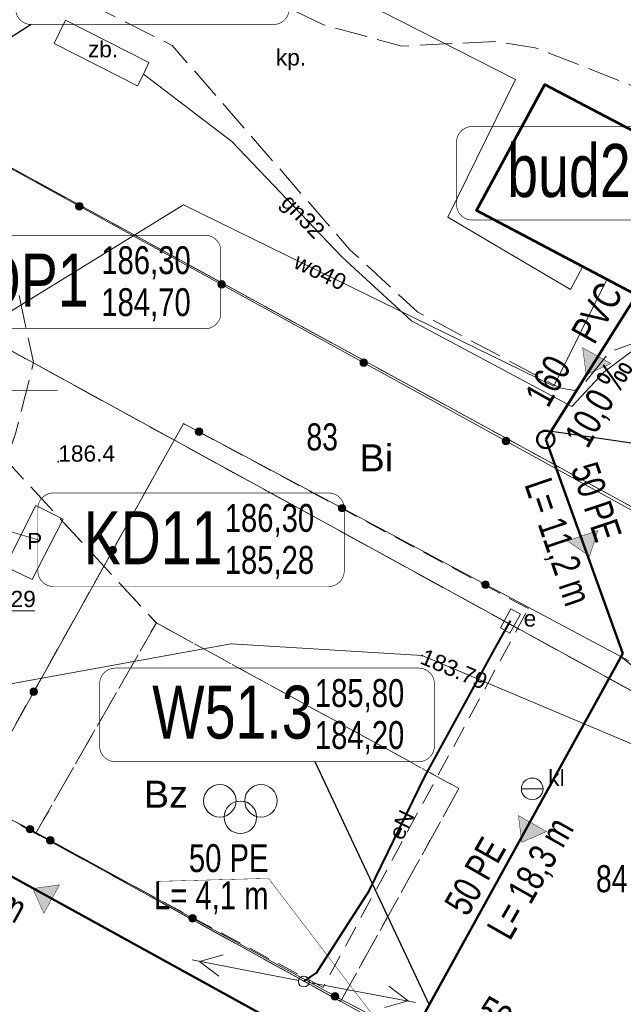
# Model space of a CAD drawing. Header units: metres. Extents: x 7482748 to 7484637, y 5684406 to 5687014.
# Tile 106 of 180: x 7483413 to 7483441, y 5686065 to 5686110. Entities that reach past the tile are written whole.
import ezdxf
from ezdxf.enums import TextEntityAlignment as Align
from ezdxf.lldxf.tags import DXFTag

# ---------------------------------------------------------------- set-up
doc = ezdxf.new("R2010")
doc.units = ezdxf.units.M
doc.header["$MEASUREMENT"] = 0
for name, pattern in [('BUBS04_500', [1.5, 1, -0.5]), ('KTJZ01_500', [2, 1.5, -0.5]), ('l217_500', [2, 1.5, -0.5]), ('l218_500', [1, 0.5, -0.5])]:
    doc.linetypes.add(name, pattern=pattern)
for name, color, linetype, lineweight in [('.domiar', 250, 'Continuous', 9), ('.k deszczowa', 200, 'Continuous', 50), ('.ks tłoczny', 104, 'Continuous', 50), ('_Dzialki', 7, 'Continuous', 0), ('_Dzialki_opis', 7, 'Continuous', 0), ('_Kontury', 7, 'Continuous', 0), ('_Uzytki', 7, 'Continuous', 0), ('_Uzytki_opis', 7, 'Continuous', 0), ('BUBS04_P', 7, 'Continuous', 13), ('BUIB11_O', 7, 'BUIB11_500', 13), ('EGB_Budynek', 7, 'Continuous', 0), ('GES__SUSM04_01P', 7, 'Continuous', 13), ('GES__SUUS07_P', 7, 'Continuous', 13), ('GES__SUUS19_01_EP', 7, 'Continuous', 13), ('KTOK05_01', 7, 'Continuous', 13), ('RTPW01_P', 7, 'Continuous', 0), ('SUPE_L_3', 1, 'Continuous', 13)]:
    doc.layers.add(name, color=color, linetype=linetype, lineweight=lineweight)
for name, color, linetype, lineweight, true_color in [('.przyłącza', 32, 'Continuous', 50, 0xbd5e00), ('GES__SUOP03_03L', 1, 'Continuous', 40, 0xff0000), ('GES__SUPE_pL', 1, 'Continuous', 13, 0xff0000), ('GES__SUPG_01_pL', 7, 'Continuous', 13, 0xbfbf00), ('GES__SUPS01_08L', 5, 'Continuous', 13, 0x0000ff), ('GES__SUPS01_08P', 5, 'Continuous', 13, 0x0000ff), ('GES__SUPW_01_pL', 5, 'Continuous', 13, 0x0000ff), ('GES__SUUS27_14O', 7, 'Continuous', 13, 0xbfbf00)]:
    doc.layers.add(name, color=color, linetype=linetype, lineweight=lineweight, true_color=true_color)
for name, color, linetype, lineweight, transparency in [('BUBS04_O', 7, 'BUBS04_500', 13, 0.5), ('BUIB11_T', 7, 'Continuous', 13, 0.25), ('GES__SUPG_01_pT', 7, 'Continuous', 13, 0.25), ('GES__SUUS_ET_03T', 7, 'Continuous', 13, 0.25), ('GES__SUUS_ET_04T', 7, 'Continuous', 13, 0.25), ('GES__SUUS_ET_05T', 7, 'Continuous', 13, 0.25), ('KTJZ01_O', 7, 'KTJZ01_500', 13, 0.5), ('KTPL01_O', 7, 'KTJZ01_500', 13, 0.5), ('KTPL01_T', 7, 'Continuous', 13, 0.25), ('RTPW01_G', 7, 'Continuous', 13, 0.25)]:
    doc.layers.add(name, color=color, linetype=linetype, lineweight=lineweight, transparency=transparency)
for name, color, linetype, lineweight, true_color, transparency in [('GES__SUPE_pT', 1, 'Continuous', 13, 0xff0000, 0.25), ('GES__SUPS01_08G', 5, 'Continuous', 13, 0x0000ff, 0.25), ('GES__SUPW_01_pT', 5, 'Continuous', 13, 0x0000ff, 0.25)]:
    doc.layers.add(name, color=color, linetype=linetype, lineweight=lineweight, true_color=true_color, transparency=transparency)
doc.layers.add('IS_kanalizacja_sanitarna', color=7, linetype='SOLID', true_color=0x000000)
doc.layers.add('IS_Opisy_działek_Net', color=7, linetype='SOLID', true_color=0x000000)
doc.layers.add('IS_Węzeł_sieci_kanalizacyjnej_-_opisy', color=7, linetype='Continuous')
doc.styles.get("Standard").update_dxf_attribs({"font": 'simplex.shx', "width": 0.75})
doc.styles.add('STYL_ARIAL', font='simplex.shx', dxfattribs={"width": 0.75, "oblique": 0.1})
doc.styles.add('Style-Arial', font='arial.ttf')
doc.linetypes.add('BUIB11_500', pattern='A,0,[99,IS_LineDef.shx,S=0,R=0,X=0,Y=0],1,-4', length=5)
tags = doc.linetypes.add('SOLID', pattern=[10, 10, 0]).pattern_tags.tags
tags[6:7] = [DXFTag(74, 4), DXFTag(75, 0), DXFTag(340, '0'), DXFTag(46, 0.0), DXFTag(50, 0.0), DXFTag(44, 0.0), DXFTag(45, 0.0)]
tags[4:5] = [DXFTag(74, 4), DXFTag(75, 0), DXFTag(340, '0'), DXFTag(46, 0.0), DXFTag(50, 0.0), DXFTag(44, 0.0), DXFTag(45, 0.0)]

# ---------------------------------------------------------------- blocks, each defined once
blk = doc.blocks.new('SUPS01')
at = {"layer": 'GES__SUPS01_08P', "linetype": 'Continuous', "lineweight": 13}
h = blk.add_hatch(color=256, dxfattribs=at)
edge = h.paths.add_edge_path()
edge.add_arc((0, 0), 0.045, 0, 360)
blk = doc.blocks.new('SUSM04_01')
at = {"layer": 'GES__SUSM04_01P', "linetype": 'Continuous', "lineweight": 13}
blk.add_circle((0, 0), 0.25, dxfattribs=at)
blk = doc.blocks.new('RTPW01')
at = {"layer": 'RTPW01_P', "linetype": 'Continuous', "lineweight": 0}
h = blk.add_hatch(color=256, dxfattribs=at)
edge = h.paths.add_edge_path()
edge.add_arc((0, 0), 0.045, 0, 360)
blk = doc.blocks.new('SUUS17_01_37')
at = {"layer": 'GES__SUUS19_01_EP', "linetype": 'Continuous', "lineweight": 13, "flags": 128}
blk.add_lwpolyline([(-0.5, -0.25), (0.5, -0.25), (0.5, 0.25), (-0.5, 0.25), (-0.5, -0.25)], close=True, dxfattribs=at)
blk = doc.blocks.new('SUUS07')
at = {"layer": 'GES__SUUS07_P', "linetype": 'Continuous', "lineweight": 13}
blk.add_line((-0.5, 0), (0.5, 0), dxfattribs=at)
blk.add_circle((0, 0), 0.5, dxfattribs=at)
blk = doc.blocks.new('BUBS04')
at = {"layer": 'BUBS04_P', "linetype": 'Continuous', "lineweight": 13}
for centre in [(-0.95, 0.38), (0.95, 0.38), (0, -0.38)]:
    blk.add_circle(centre, 0.75, dxfattribs=at)

msp = doc.modelspace()

# ---------------------------------------------------------------- hatches: boundary and pattern name
at = {"layer": 'IS_kanalizacja_sanitarna', "linetype": 'Continuous', "ltscale": 0.01}
for points in [[(7483439.31036, 5686093.89333), (7483440.45352, 5686094.399), (7483439.145, 5686095.13234)], [(7483439.46557, 5686085.50123), (7483439.85522, 5686086.68895), (7483438.43446, 5686086.20786)], [(7483436.33417, 5686072.28199), (7483437.48075, 5686072.77983), (7483436.17729, 5686073.52211)], [(7483413.75088, 5686070.14527), (7483414.2637, 5686069.00531), (7483414.98883, 5686070.31839)]]:
    msp.add_hatch(color=256, dxfattribs=at).paths.add_polyline_path(points)
at = {"layer": 'KTOK05_01', "linetype": 'Continuous', "lineweight": 13}
h = msp.add_hatch(color=256, dxfattribs=at)
edge = h.paths.add_edge_path()
edge.add_arc((7483415.8973, 5686101.67381), 0.175, 0, 360)
h = msp.add_hatch(color=256, dxfattribs=at)
edge = h.paths.add_edge_path()
edge.add_arc((7483422.46677, 5686098.05551), 0.175, 0, 360)
h = msp.add_hatch(color=256, dxfattribs=at)
edge = h.paths.add_edge_path()
edge.add_arc((7483429.03624, 5686094.43721), 0.175, 0, 360)
h = msp.add_hatch(color=256, dxfattribs=at)
edge = h.paths.add_edge_path()
edge.add_arc((7483421.42679, 5686091.24773), 0.175, 0, 360)
h = msp.add_hatch(color=256, dxfattribs=at)
edge = h.paths.add_edge_path()
edge.add_arc((7483435.6057, 5686090.81891), 0.175, 0, 360)
h = msp.add_hatch(color=256, dxfattribs=at)
edge = h.paths.add_edge_path()
edge.add_arc((7483428.04453, 5686087.71849), 0.175, 0, 360)
h = msp.add_hatch(color=256, dxfattribs=at)
edge = h.paths.add_edge_path()
edge.add_arc((7483417.45108, 5686085.79013), 0.175, 0, 360)
h = msp.add_hatch(color=256, dxfattribs=at)
edge = h.paths.add_edge_path()
edge.add_arc((7483434.66226, 5686084.18924), 0.175, 0, 360)
h = msp.add_hatch(color=256, dxfattribs=at)
edge = h.paths.add_edge_path()
edge.add_arc((7483413.7963, 5686079.24089), 0.175, 0, 360)
h = msp.add_hatch(color=256, dxfattribs=at)
edge = h.paths.add_edge_path()
edge.add_arc((7483413.62, 5686072.89), 0.175, 0, 360)
h = msp.add_hatch(color=256, dxfattribs=at)
edge = h.paths.add_edge_path()
edge.add_arc((7483413.62, 5686072.89), 0.175, 0, 360)
h = msp.add_hatch(color=256, dxfattribs=at)
edge = h.paths.add_edge_path()
edge.add_arc((7483414.55515, 5686072.37763), 0.175, 0, 360)
h = msp.add_hatch(color=256, dxfattribs=at)
edge = h.paths.add_edge_path()
edge.add_arc((7483421.13257, 5686068.77381), 0.175, 0, 360)
h = msp.add_hatch(color=256, dxfattribs=at)
edge = h.paths.add_edge_path()
edge.add_arc((7483427.71, 5686065.17), 0.175, 0, 360)
h = msp.add_hatch(color=256, dxfattribs=at)
edge = h.paths.add_edge_path()
edge.add_arc((7483427.71, 5686065.17), 0.175, 0, 360)

# ---------------------------------------------------------------- linework, layer by layer
at = {"layer": '.domiar', "linetype": 'Continuous'}
msp.add_lwpolyline([(7483440.91884, 5686080.85261), (7483443.04373, 5686079.13723), (7483447.8599, 5686078.98078)], dxfattribs=at)
at = {"layer": '.ks tłoczny', "linetype": 'Continuous'}
for points in [[(7483441.0075, 5686081.01349), (7483437.44069, 5686090.89555)], [(7483441.0075, 5686081.01349), (7483430.05638, 5686061.14099)], [(7483440.04022, 5686055.67645), (7483398.32077, 5686078.66674), (7483393.37863, 5686080.31107)]]:
    msp.add_lwpolyline(points, dxfattribs=at)
msp.add_circle((7483437.44069, 5686090.89555), 0.4, dxfattribs=at)
at = {"layer": '.przyłącza', "linetype": 'Continuous'}
msp.add_lwpolyline([(7483437.44069, 5686090.89555), (7483441.64012, 5686097.55924)], dxfattribs=at)
at = {"layer": '_Dzialki', "color": 96, "linetype": 'Continuous', "true_color": 0x008000}
for p, q in [((7483520.76, 5686044.41), (7483405.14, 5686107.61)), ((7483457.26, 5686070.58), (7483402.8, 5686100.45))]:
    msp.add_line(p, q, dxfattribs=at)
at = {"layer": '_Dzialki', "color": 96, "linetype": 'Continuous', "true_color": 0x008000, "flags": 128}
msp.add_lwpolyline([(7483448.1, 5686053.82), (7483396.81, 5686082.13)], dxfattribs=at)
at = {"layer": '_Kontury', "color": 96, "linetype": 'l217_500', "true_color": 0x008000}
for p, q in [((7483405.14, 5686107.61), (7483465.62, 5686074.55)), ((7483457.26, 5686070.58), (7483402.8, 5686100.45)), ((7483419.46, 5686082.42), (7483433.43, 5686074.77))]:
    msp.add_line(p, q, dxfattribs=at)
at = {"layer": '_Kontury', "color": 96, "linetype": 'l217_500', "true_color": 0x008000, "flags": 128}
for points in [[(7483402.8, 5686100.45), (7483419.46, 5686082.42)], [(7483413.89, 5686072.7), (7483419.46, 5686082.42)], [(7483433.43, 5686074.77), (7483427.97, 5686064.93)], [(7483427.97, 5686064.93), (7483413.89, 5686072.7)]]:
    msp.add_lwpolyline(points, dxfattribs=at)
at = {"layer": '_Uzytki', "color": 96, "linetype": 'l218_500', "true_color": 0x008000}
for p, q in [((7483450.36, 5686082.89), (7483405.14, 5686107.61)), ((7483433.43, 5686074.77), (7483419.46, 5686082.42))]:
    msp.add_line(p, q, dxfattribs=at)
at = {"layer": '_Uzytki', "color": 96, "linetype": 'l218_500', "true_color": 0x008000, "flags": 128}
for points in [[(7483402.8, 5686100.45), (7483419.46, 5686082.42)], [(7483419.46, 5686082.42), (7483413.89, 5686072.7)], [(7483427.97, 5686064.93), (7483433.43, 5686074.77)], [(7483413.89, 5686072.7), (7483427.97, 5686064.93)]]:
    msp.add_lwpolyline(points, dxfattribs=at)
at = {"layer": 'BUBS04_O', "linetype": 'BUBS04_500', "lineweight": 13, "flags": 128}
msp.add_lwpolyline([(7483436.64, 5686083.08), (7483420.71, 5686091.63), (7483411, 5686074.23), (7483427.16, 5686065.58), (7483436.64, 5686083.08)], close=True, dxfattribs=at)
at = {"layer": 'BUIB11_O', "linetype": 'BUIB11_500', "lineweight": 13, "flags": 128}
msp.add_lwpolyline([(7483415.15, 5686087.21), (7483413.73, 5686084.42), (7483412.48, 5686085.03), (7483413.89, 5686087.85), (7483415.15, 5686087.21)], close=True, dxfattribs=at)
at = {"layer": 'EGB_Budynek', "color": 7, "linetype": 'Continuous', "lineweight": 53, "flags": 128}
msp.add_lwpolyline([(7483450.86, 5686105.61), (7483456.15, 5686102.77), (7483453.03, 5686096.95), (7483450.91, 5686098.09), (7483448.64, 5686093.86), (7483434.24, 5686101.47), (7483437.4, 5686107.29), (7483442.68, 5686104.52), (7483447.28, 5686112.98), (7483453.13, 5686109.84), (7483450.86, 5686105.61)], dxfattribs=at)
at = {"layer": 'GES__SUOP03_03L', "linetype": 'Continuous', "lineweight": 40, "flags": 128}
msp.add_lwpolyline([(7483426.27, 5686065.85), (7483426.85, 5686066.26), (7483429.29, 5686070.04), (7483431.86, 5686075.32), (7483435.11, 5686081.25), (7483435.81, 5686082.51)], dxfattribs=at)
at = {"layer": 'GES__SUPE_pL', "linetype": 'Continuous', "lineweight": 13, "flags": 128}
for points in [[(7483396.97, 5686123.89), (7483397.39, 5686124.72), (7483397.66, 5686124.93), (7483398.58, 5686124.61), (7483409.18, 5686120.83), (7483411.24, 5686120.15), (7483436.05, 5686107.52), (7483432.92, 5686101.16), (7483438.59, 5686097.82), (7483439.15, 5686098.88)], [(7483435.81, 5686082.51), (7483435.11, 5686081.25), (7483431.86, 5686075.32), (7483429.29, 5686070.04), (7483426.85, 5686066.26), (7483426.27, 5686065.85)]]:
    msp.add_lwpolyline(points, dxfattribs=at)
at = {"layer": 'GES__SUPG_01_pL', "linetype": 'Continuous', "lineweight": 13, "flags": 128}
msp.add_lwpolyline([(7483418.86, 5686107.77), (7483422.94, 5686104.66), (7483428.04, 5686099.31), (7483431.24, 5686096.37), (7483438.64, 5686092.42), (7483440.13, 5686094.01), (7483441.64, 5686095.13), (7483442.64, 5686097.03)], dxfattribs=at)
at = {"layer": 'GES__SUPS01_08L', "linetype": 'Continuous', "lineweight": 13, "flags": 128}
msp.add_lwpolyline([(7483403.83, 5686081.79), (7483410.69, 5686082.98), (7483413.85, 5686082.98)], dxfattribs=at)
at = {"layer": 'GES__SUPW_01_pL', "linetype": 'Continuous', "lineweight": 13, "flags": 128}
for points in [[(7483440.27, 5686098.28), (7483437.81, 5686093.36), (7483427.03, 5686098.64), (7483420.71, 5686101.73), (7483402.12, 5686090.27)], [(7483402.8, 5686082.32), (7483403.83, 5686081.79), (7483409.25, 5686078.98), (7483422.91, 5686081.46), (7483431.73, 5686080.91), (7483443.85, 5686075.8), (7483460.95, 5686068.8), (7483474.84, 5686061.54), (7483489.65, 5686054.64), (7483511.61, 5686043.73), (7483514.17, 5686040.98), (7483513.52, 5686037.35), (7483511.7, 5686033.33)]]:
    msp.add_lwpolyline(points, dxfattribs=at)
at = {"layer": 'GES__SUUS27_14O', "linetype": 'Continuous', "lineweight": 13, "flags": 128}
msp.add_lwpolyline([(7483415.27, 5686110.26), (7483419.12, 5686108.31), (7483418.86, 5686107.77), (7483418.59, 5686107.23), (7483414.74, 5686109.19), (7483415.27, 5686110.26)], close=True, dxfattribs=at)
at = {"layer": 'IS_kanalizacja_sanitarna', "linetype": 'Continuous', "ltscale": 0.01, "const_width": 0.02}
for points in [[(7483439.31036, 5686093.89333), (7483440.45352, 5686094.399), (7483439.145, 5686095.13234), (7483439.31036, 5686093.89333)], [(7483439.46557, 5686085.50123), (7483439.85522, 5686086.68895), (7483438.43446, 5686086.20786), (7483439.46557, 5686085.50123)], [(7483436.33417, 5686072.28199), (7483437.48075, 5686072.77983), (7483436.17729, 5686073.52211), (7483436.33417, 5686072.28199)], [(7483413.75088, 5686070.14527), (7483414.2637, 5686069.00531), (7483414.98883, 5686070.31839), (7483413.75088, 5686070.14527)]]:
    msp.add_lwpolyline(points, dxfattribs=at)
at = {"layer": 'IS_Opisy_działek_Net', "linetype": 'Continuous', "ltscale": 0.01, "const_width": 0.02}
for points in [[(7483403.142, 5686097.56922), (7483405.861, 5686093.14822), (7483414.901, 5686093.14822)], [(7483430.81574, 5686062.51897), (7483424.64044, 5686070.61632), (7483419.53447, 5686070.47952)]]:
    msp.add_lwpolyline(points, dxfattribs=at)
at = {"layer": 'IS_Węzeł_sieci_kanalizacyjnej_-_opisy', "color": 18, "linetype": 'SOLID', "ltscale": 0.01, "true_color": 0x000000, "const_width": 0.03}
for points in [[(7483413.68322, 5686110.06398), (7483424.87322, 5686110.06398, 0.414214), (7483425.59322, 5686110.78398), (7483425.59322, 5686113.66398, 0.414214), (7483424.87322, 5686114.38398), (7483413.68322, 5686114.38398, 0.414214), (7483412.96322, 5686113.66398), (7483412.96322, 5686110.78398, 0.414214), (7483413.68322, 5686110.06398)], [(7483434.04216, 5686101.03174), (7483447.69216, 5686101.03174, 0.414214), (7483448.41216, 5686101.75174), (7483448.41216, 5686104.63174, 0.414214), (7483447.69216, 5686105.35174), (7483434.04216, 5686105.35174, 0.414214), (7483433.32216, 5686104.63174), (7483433.32216, 5686101.75174, 0.414214), (7483434.04216, 5686101.03174)], [(7483410.71693, 5686096.00871), (7483421.71693, 5686096.00871, 0.414214), (7483422.43693, 5686096.72871), (7483422.43693, 5686099.60871, 0.414214), (7483421.71693, 5686100.32871), (7483410.71693, 5686100.32871, 0.414214), (7483409.99693, 5686099.60871), (7483409.99693, 5686096.72871, 0.414214), (7483410.71693, 5686096.00871)], [(7483417.55968, 5686076.01017), (7483431.57968, 5686076.01017, 0.414214), (7483432.29968, 5686076.73017), (7483432.29968, 5686079.61017, 0.414214), (7483431.57968, 5686080.33017), (7483417.55968, 5686080.33017, 0.414214), (7483416.83968, 5686079.61017), (7483416.83968, 5686076.73017, 0.414214), (7483417.55968, 5686076.01017)]]:
    msp.add_lwpolyline(points, format="xyb", dxfattribs=at)
at = {"layer": 'IS_Węzeł_sieci_kanalizacyjnej_-_opisy', "color": 18, "linetype": 'SOLID', "ltscale": 0.01, "true_color": 0x000000}
for points in [[(7483413.68322, 5686110.06398), (7483400.46902, 5686101.62138)], [(7483451.5997, 5686089.22885), (7483437.5054, 5686091.28995)], [(7483426.77968, 5686076.01017), (7483432.05818, 5686064.77327)]]:
    msp.add_lwpolyline(points, dxfattribs=at)
at = {"layer": 'IS_Węzeł_sieci_kanalizacyjnej_-_opisy', "color": 200, "linetype": 'SOLID', "ltscale": 0.01, "const_width": 0.03}
msp.add_lwpolyline([(7483413.98651, 5686086.26154), (7483398.56771, 5686090.83464)], dxfattribs=at)
msp.add_lwpolyline([(7483414.70651, 5686084.10154), (7483427.41651, 5686084.10154, 0.414214), (7483428.13651, 5686084.82154), (7483428.13651, 5686087.70154, 0.414214), (7483427.41651, 5686088.42154), (7483414.70651, 5686088.42154, 0.414214), (7483413.98651, 5686087.70154), (7483413.98651, 5686084.82154, 0.414214), (7483414.70651, 5686084.10154)], format="xyb", dxfattribs=at)
at = {"layer": 'KTJZ01_O', "linetype": 'KTJZ01_500', "lineweight": 13, "flags": 128}
msp.add_lwpolyline([(7483197.91, 5685647.78), (7483191.3, 5685645.21), (7483187.04, 5685652.01), (7483182.78, 5685658.81), (7483173.01, 5685674.4), (7483160.42, 5685696.27), (7483153.69, 5685714.72), (7483149.66, 5685738.88), (7483150.14, 5685742.97), (7483152.18, 5685766.74), (7483152.64, 5685773.87), (7483156.88, 5685789.66), (7483160.03, 5685797.82), (7483165.63, 5685808.56), (7483171.47, 5685814.85), (7483176.12, 5685820.16), (7483191.38, 5685837.95), (7483216.44, 5685866.07), (7483238.67, 5685890.6), (7483242.86, 5685894.87), (7483263.91, 5685918.34), (7483290.28, 5685947.07), (7483315.51, 5685974.43), (7483346.16, 5686007.45), (7483367.58, 5686031.19), (7483372.66, 5686037.59), (7483378.07, 5686044.41), (7483383.78, 5686055), (7483386.81, 5686063.17), (7483391.06, 5686075.79), (7483392.94, 5686081.53), (7483394.38, 5686081.91), (7483397.17, 5686082.85), (7483401.23, 5686082.98), (7483404.7, 5686083), (7483407.11, 5686083.92), (7483410.43, 5686086.41), (7483412.08, 5686088.69), (7483412.96, 5686091.17), (7483413.79, 5686094.46), (7483412.71, 5686099.4), (7483411.05, 5686100.85), (7483407.94, 5686103.18), (7483405.29, 5686104.69), (7483403.35, 5686106.28), (7483402.57, 5686107.54), (7483401.86, 5686108.47), (7483403.54, 5686113.11), (7483404.07, 5686113.93), (7483409.52, 5686129.91), (7483416.09, 5686150.36), (7483420.49, 5686164.15), (7483421.47, 5686167.05), (7483423.62, 5686173.38), (7483428.4, 5686186.8), (7483437.81, 5686215.26), (7483441.02, 5686225.03), (7483450.09, 5686253.79), (7483453.73, 5686263.28), (7483459.39, 5686280.61), (7483466.44, 5686301.37), (7483471.25, 5686316.24), (7483473.9, 5686323.17), (7483478.13, 5686336.85), (7483485.37, 5686356.93), (7483492.13, 5686378.36), (7483498.67, 5686398.43), (7483502.19, 5686408.5), (7483505.2, 5686417.38), (7483513.05, 5686441.11), (7483516.25, 5686450.23), (7483530.52, 5686493.07), (7483533.34, 5686501.51), (7483543.47, 5686531.52), (7483557.14, 5686572.33), (7483559.91, 5686580.46), (7483570.16, 5686610.95), (7483575.71, 5686628.68), (7483581.26, 5686643.91), (7483583.2, 5686649.41), (7483591.35, 5686674.28), (7483597.45, 5686691.67), (7483602.2, 5686705.71), (7483616.93, 5686750.38), (7483619.53, 5686757.95), (7483621.36, 5686763.29), (7483634.9, 5686799.43), (7483640.84, 5686811.96)], dxfattribs=at)
at = {"layer": 'KTOK05_01', "linetype": 'Continuous', "lineweight": 13}
msp.add_line((7483427.71, 5686065.17), (7483413.62, 5686072.89), dxfattribs=at)
at = {"layer": 'KTOK05_01', "linetype": 'Continuous', "lineweight": 13, "flags": 128}
for points in [[(7483521.1, 5686043.95), (7483500.96, 5686054.78), (7483464.69, 5686074.8), (7483407.28, 5686106.42), (7483407.31, 5686108.49), (7483409.34, 5686114.4)], [(7483441.28, 5686080.66), (7483420.71, 5686091.63), (7483411, 5686074.23)], [(7483391.84, 5686065.89), (7483397.06, 5686081.78), (7483411, 5686074.23), (7483413.62, 5686072.89)], [(7483427.71, 5686065.17), (7483447.24, 5686054.86), (7483450.6, 5686053.04)]]:
    msp.add_lwpolyline(points, dxfattribs=at)
at = {"layer": 'KTOK05_01', "linetype": 'Continuous', "lineweight": 13}
for centre in [(7483415.9, 5686101.67), (7483422.47, 5686098.06), (7483429.04, 5686094.44), (7483421.43, 5686091.25), (7483435.61, 5686090.82), (7483428.04, 5686087.72), (7483417.45, 5686085.79), (7483434.66, 5686084.19), (7483413.8, 5686079.24), (7483413.62, 5686072.89), (7483413.62, 5686072.89), (7483414.56, 5686072.38), (7483421.13, 5686068.77), (7483427.71, 5686065.17), (7483427.71, 5686065.17)]:
    msp.add_circle(centre, 0.175, dxfattribs=at)
at = {"layer": 'KTPL01_O', "linetype": 'KTJZ01_500', "lineweight": 13, "flags": 128}
msp.add_lwpolyline([(7483410.79, 5686118.51), (7483409.34, 5686114.4), (7483413.45, 5686112.47), (7483420.19, 5686109.1), (7483428.4, 5686099.66), (7483431.53, 5686096.78), (7483438.07, 5686093.28), (7483438.78, 5686093.16), (7483439.23, 5686093.48), (7483440.38, 5686094.94), (7483441.76, 5686095.44), (7483449.08, 5686091.95), (7483450.83, 5686093.67), (7483452.47, 5686094.19), (7483455.93, 5686092.64), (7483456.51, 5686092.63), (7483458.35, 5686094.11), (7483459.76, 5686095.81), (7483460.72, 5686098.3), (7483460.77, 5686100.65), (7483459.37, 5686102.38), (7483457.82, 5686103.13), (7483455.88, 5686103.59), (7483454.45, 5686104.89), (7483453.84, 5686107.04), (7483454.15, 5686109.11), (7483453.69, 5686109.54), (7483453.13, 5686109.84), (7483450.86, 5686105.61), (7483456.15, 5686102.77), (7483453.03, 5686096.95), (7483450.91, 5686098.09), (7483448.64, 5686093.86), (7483434.24, 5686101.47), (7483437.4, 5686107.29), (7483442.68, 5686104.52), (7483447.28, 5686112.98), (7483447.07, 5686112.88), (7483446.53, 5686112.47), (7483443.65, 5686107.14), (7483442.4, 5686106.86), (7483436.96, 5686108.99), (7483435.11, 5686109.28), (7483430.79, 5686109.07), (7483427.18, 5686110.05), (7483416.06, 5686115.41), (7483415.38, 5686118.02), (7483415.37, 5686120.31), (7483417.18, 5686123.87), (7483417.35, 5686125.19), (7483416.57, 5686126.31), (7483413.33, 5686127.89), (7483412.96, 5686126.73), (7483414.13, 5686126.27), (7483415.75, 5686125.59), (7483416.27, 5686124.96), (7483416.19, 5686124.37), (7483414.25, 5686119.67), (7483414.28, 5686118.01), (7483413.95, 5686117.32), (7483413.5, 5686117.3), (7483410.79, 5686118.51)], close=True, dxfattribs=at)
at = {"layer": 'SUPE_L_3', "linetype": 'Continuous'}
for p, q in [((7483421.12, 5686066.85), (7483426.02, 5686065.9)), ((7483421.46, 5686066.78), (7483422.54, 5686067.08)), ((7483421.46, 5686066.78), (7483422.35, 5686066.1)), ((7483426.52, 5686065.8), (7483431.43, 5686064.89)), ((7483430.2, 5686065.63), (7483431.09, 5686064.96)), ((7483430.01, 5686064.65), (7483431.09, 5686064.96))]:
    msp.add_line(p, q, dxfattribs=at)

# ---------------------------------------------------------------- block references
at = {"layer": 'BUBS04_P', "linetype": 'Continuous', "lineweight": 13}
msp.add_blockref('BUBS04', (7483423.34, 5686073.82), dxfattribs=at)
at = {"layer": 'GES__SUPS01_08P', "linetype": 'Continuous', "lineweight": 13}
msp.add_blockref('SUPS01', (7483431.73, 5686080.91), dxfattribs=at)
at = {"layer": 'GES__SUSM04_01P', "linetype": 'Continuous', "lineweight": 13}
msp.add_blockref('SUSM04_01', (7483426.27, 5686065.85), dxfattribs=at)
at = {"layer": 'GES__SUUS07_P', "linetype": 'Continuous', "lineweight": 13}
msp.add_blockref('SUUS07', (7483436.82, 5686074.75), dxfattribs=at)
at = {"layer": 'GES__SUUS19_01_EP', "linetype": 'Continuous', "lineweight": 13, "rotation": 241.04}
msp.add_blockref('SUUS17_01_37', (7483435.81, 5686082.51), dxfattribs=at)
at = {"layer": 'RTPW01_P', "linetype": 'Continuous', "lineweight": 0}
msp.add_blockref('RTPW01', (7483414.93, 5686089.87), dxfattribs=at)

# ---------------------------------------------------------------- texts
at = {"layer": '.k deszczowa', "linetype": 'Continuous'}
for s, insert, char_height, attachment_point in [('\\fArial|b0|i0;186,30', (7483422.61651, 5686086.38514), 1.2888, 7), ('\\fArial|b0|i0;KD11', (7483422.51651, 5686085.12994), 2.448, 9), ('\\fArial|b0|i0;185,28', (7483422.61651, 5686085.97474), 1.2888, 1)]:
    msp.add_mtext(s, dxfattribs=dict(at, insert=insert, char_height=char_height, attachment_point=attachment_point))
at = {"layer": '_Dzialki_opis', "color": 96, "true_color": 0x008000, "char_height": 1.25, "attachment_point": 7, "line_spacing_factor": 0.6, "style": 'STYL_ARIAL'}
for s, insert in [('\\fArial|b0|i0|c238238|p39;83', (7483426.39, 5686090.37)), ('\\fArial|b0|i0|c238238|p39;84', (7483439.76, 5686069.96))]:
    msp.add_mtext(s, dxfattribs=dict(at, insert=insert))
at = {"layer": '_Uzytki_opis', "color": 96, "linetype": 'Continuous', "lineweight": 13, "true_color": 0x008000, "style": 'Style-Arial'}
for s, p in [('Bi', (7483428.84, 5686089.42)), ('Bz', (7483418.88, 5686073.88))]:
    msp.add_text(s, height=1.25, dxfattribs=at).set_placement(p)
at = {"layer": 'BUIB11_T', "linetype": 'Continuous', "lineweight": 13, "style": 'Style-Arial'}
msp.add_text('P', height=0.75, dxfattribs=at).set_placement((7483413.84, 5686086.2), align=Align.MIDDLE_CENTER)
at = {"layer": 'GES__SUPE_pT', "linetype": 'Continuous', "lineweight": 13, "style": 'Style-Arial'}
msp.add_text('eN', height=0.75, rotation=64.05, dxfattribs=at).set_placement((7483430.78, 5686073.09), align=Align.MIDDLE_CENTER)
at = {"layer": 'GES__SUPG_01_pT', "linetype": 'Continuous', "lineweight": 13, "style": 'Style-Arial'}
msp.add_text('gn32', height=0.75, rotation=313.63, dxfattribs=at).set_placement((7483425.16, 5686101.79))
at = {"layer": 'GES__SUPS01_08G', "linetype": 'Continuous', "lineweight": 13, "style": 'Style-Arial'}
msp.add_text('186.29', height=0.75, dxfattribs=at).set_placement((7483410.69, 5686083.15))
msp.add_text('183.79', height=0.75, rotation=337.16, dxfattribs=at).set_placement((7483431.73, 5686080.91), align=Align.MIDDLE_LEFT)
at = {"layer": 'GES__SUPW_01_pT', "linetype": 'Continuous', "lineweight": 13, "style": 'Style-Arial'}
msp.add_text('wo40', height=0.75, rotation=333.95, dxfattribs=at).set_placement((7483427.03, 5686098.64), align=Align.MIDDLE_CENTER)
at = {"layer": 'GES__SUUS_ET_03T', "linetype": 'Continuous', "lineweight": 13, "style": 'Style-Arial'}
msp.add_text('e', height=0.75, dxfattribs=at).set_placement((7483436.42, 5686082.25))
at = {"layer": 'GES__SUUS_ET_04T', "linetype": 'Continuous', "lineweight": 13, "style": 'Style-Arial'}
msp.add_text('zb.', height=0.75, dxfattribs=at).set_placement((7483416.3, 5686108.55))
at = {"layer": 'GES__SUUS_ET_05T', "linetype": 'Continuous', "lineweight": 13, "style": 'Style-Arial'}
msp.add_text('kl', height=0.75, dxfattribs=at).set_placement((7483437.56, 5686074.88))
at = {"layer": 'IS_Opisy_działek_Net', "linetype": 'Continuous', "ltscale": 0.01, "char_height": 1.2888}
for s, insert, attachment_point, rotation in [('{\\fArial|b0|i0|c238|p34;PVC}', (7483439.70227, 5686095.21597), 7, 60.7), ('\\fArial|b0|i0;160', (7483437.56412, 5686092.2992), 7, 60.7), ('\\fArial|b0|i0;10,0 ‰', (7483438.25435, 5686091.05849), 1, 60.7), ('{\\fArial|b0|i0|c238|p34;50 PE}', (7483438.56437, 5686089.54138), 7, 288.7), ('\\fArial|b0|i0;L= 11,2 m', (7483437.66414, 5686089.23666), 1, 288.7), ('\\fArial|b0|i0;', (7483440.79985, 5686082.93959), 7, 288.7), ('\\fArial|b0|i0;', (7483440.79985, 5686082.93959), 7, 288.7), ('\\fArial|b0|i0;', (7483440.42561, 5686081.08152), 1, 288.7), ('\\fArial|b0|i0;', (7483440.42561, 5686081.08152), 1, 288.7), ('\\fArial|b0|i0;', (7483438.92756, 5686075.80909), 1, 60.3), ('\\fArial|b0|i0;', (7483438.92756, 5686075.80909), 1, 60.3), ('\\fArial|b0|i0;', (7483437.29045, 5686074.85485), 7, 60.3), ('\\fArial|b0|i0;', (7483437.29045, 5686074.85485), 7, 60.3), ('\\fArial|b0|i0;L= 18,3 m', (7483434.66687, 5686068.32721), 1, 60.3), ('\\fArial|b0|i0;L= 36,3 m', (7483408.3312, 5686072.5577), 1, 331.1), ('{\\fArial|b0|i0|c238|p34;50 PE}', (7483433.84132, 5686068.79809), 7, 60.3), ('\\fArial|b0|i0;', (7483414.89195, 5686070.02027), 7, 331.1), ('\\fArial|b0|i0;', (7483414.89195, 5686070.02027), 7, 331.1), ('\\fArial|b0|i0;', (7483415.86827, 5686068.39542), 1, 331.1), ('\\fArial|b0|i0;', (7483415.86827, 5686068.39542), 1, 331.1), ('{\\fArial|b0|i0|c238|p34;50 PE}', (7483434.0819, 5686064.1169), 7, 330)]:
    msp.add_mtext(s, dxfattribs=dict(at, insert=insert, attachment_point=attachment_point, rotation=rotation))
for s, insert, attachment_point in [('\\fArial|b0|i0;', (7483414.851, 5686093.42182), 7), ('\\fArial|b0|i0;', (7483413.501, 5686093.01142), 1), ('\\fArial|b0|i0;', (7483414.911, 5686092.42182), 7), ('\\fArial|b0|i0;', (7483414.911, 5686092.42182), 7), ('{\\fArial|b0|i0|c238|p34;50 PE}', (7483424.64044, 5686070.88992), 9), ('\\fArial|b0|i0;L= 4,1 m', (7483424.64044, 5686070.47952), 3)]:
    msp.add_mtext(s, dxfattribs=dict(at, insert=insert, attachment_point=attachment_point))
at = {"layer": 'IS_Węzeł_sieci_kanalizacyjnej_-_opisy', "color": 18, "linetype": 'SOLID', "ltscale": 0.01, "true_color": 0x000000}
for s, insert, char_height, attachment_point in [('\\fArial|b0|i0;bud28', (7483442.79216, 5686102.06014), 2.448, 9), ('\\fArial|b0|i0;OP1', (7483416.33404, 5686097.00131), 2.448, 9), ('\\fArial|b0|i0;186,30', (7483416.91693, 5686098.29231), 1.2888, 7), ('\\fArial|b0|i0;184,70', (7483416.91693, 5686097.88191), 1.2888, 1), ('\\fArial|b0|i0;184,70', (7483416.91693, 5686097.88191), 1.2888, 1), ('\\fArial|b0|i0;185,28', (7483422.61651, 5686085.97474), 1.2888, 1), ('\\fArial|b0|i0;W51.3', (7483426.67968, 5686077.03857), 2.448, 9), ('\\fArial|b0|i0;185,80', (7483426.77968, 5686078.29377), 1.2888, 7), ('\\fArial|b0|i0;184,20', (7483426.77968, 5686077.88337), 1.2888, 1), ('\\fArial|b0|i0;184,20', (7483426.77968, 5686077.88337), 1.2888, 1)]:
    msp.add_mtext(s, dxfattribs=dict(at, insert=insert, char_height=char_height, attachment_point=attachment_point))
at = {"layer": 'KTPL01_T', "linetype": 'Continuous', "lineweight": 13, "style": 'Style-Arial'}
msp.add_text('kp.', height=0.75, dxfattribs=at).set_placement((7483424.98, 5686108.17))
at = {"layer": 'RTPW01_G', "linetype": 'Continuous', "lineweight": 13, "style": 'Style-Arial'}
msp.add_text('186.4', height=0.75, dxfattribs=at).set_placement((7483414.93, 5686089.87))

doc.saveas('drawing.dxf')
